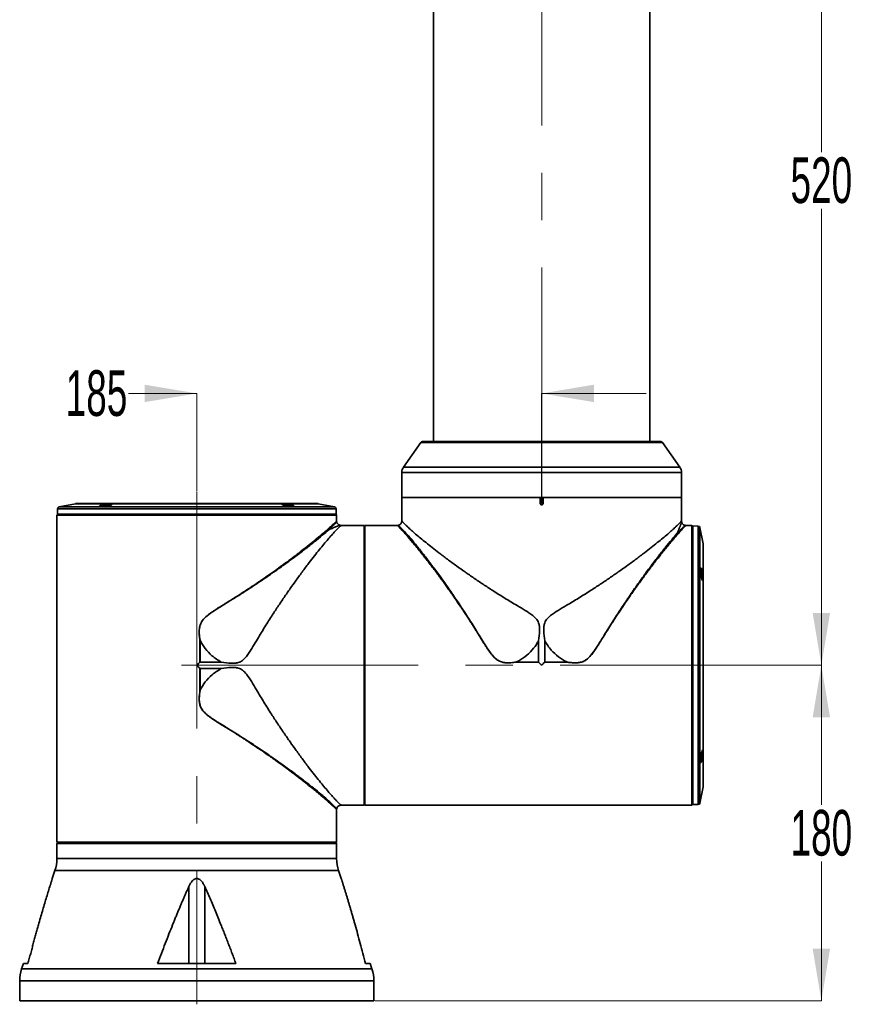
# Model space of a CAD drawing. Header units: millimetres. Extents: x -4 to 420, y 0 to 297.
# Tile 9 of 14: x 173 to 219, y 104 to 157. Entities that reach past the tile are written whole.
import ezdxf

# ---------------------------------------------------------------- set-up
doc = ezdxf.new("R2010")
doc.units = ezdxf.units.MM
doc.linetypes.add('CENTERX2', pattern=[20.32, 12.7, -2.54, 2.54, -2.54])
doc.layers.get('0').update_dxf_attribs({"lineweight": 18})
doc.layers.add('中心线层', color=6, linetype='CENTERX2', lineweight=25)
doc.layers.add('标注层', color=150, linetype='Continuous', lineweight=18)
doc.styles.add('SLDTEXTSTYLE19', font='txt', dxfattribs={"width": 0.605})
doc.dimstyles.new('SLDDIMSTYLE1', dxfattribs={"dimtxt": 3.5, "dimasz": 4, "dimexe": 0, "dimexo": 0.0625, "dimgap": 0.875, "dimtad": 0, "dimtih": 1, "dimtoh": 1, "dimdec": 4, "dimzin": 12, "dimdsep": 46, "dimtxsty": 'SLDTEXTSTYLE19', "dimcen": 0.09, "dimdle": 8, "dimazin": 3, "dimtfac": 1, "dimtdec": 3, "dimtofl": 0, "dimtmove": 0, "dimatfit": 3, "dimfxl": 0, "dimfrac": 2, "dimtolj": 1, "dimarcsym": 0})

# ---------------------------------------------------------------- blocks, each defined once
blk = doc.blocks.new('*X31')
at = {"layer": '标注层', "linetype": 'Continuous'}
for points in [[(182.964, 136.971), (180.164, 137.438), (180.164, 136.505)], [(201.464, 136.971), (204.264, 137.438), (204.264, 136.505)]]:
    blk.add_hatch(color=0, dxfattribs=at).paths.add_polyline_path(points, flags=0)
at = {"layer": '标注层', "color": 0, "linetype": 'Continuous'}
for p, q in [((182.964, 136.971), (179.295, 136.971)), ((182.964, 136.971), (182.964, 136.971)), ((182.964, 131.736), (182.964, 136.971)), ((201.464, 136.971), (207.064, 136.971)), ((201.464, 131.072), (201.464, 136.971))]:
    blk.add_line(p, q, dxfattribs=at)
at = {"layer": '标注层', "color": 0, "insert": (177.585, 136.971), "char_height": 2.45, "width": 5.61433, "attachment_point": 5, "style": 'SLDTEXTSTYLE19'}
blk.add_mtext('185', dxfattribs=at)
blk = doc.blocks.new('*X32')
at = {"layer": '标注层', "linetype": 'Continuous'}
for points in [[(216.467, 122.39), (216.934, 119.59), (216.001, 119.59)], [(216.467, 104.39), (216.934, 107.19), (216.001, 107.19)]]:
    blk.add_hatch(color=0, dxfattribs=at).paths.add_polyline_path(points, flags=0)
at = {"layer": '标注层', "color": 0, "linetype": 'Continuous'}
for p, q in [((209.568, 122.39), (216.467, 122.39)), ((216.467, 114.914), (216.467, 122.39)), ((216.467, 111.865), (216.467, 104.39)), ((192.508, 104.39), (216.467, 104.39))]:
    blk.add_line(p, q, dxfattribs=at)
at = {"layer": '标注层', "color": 0, "insert": (216.467, 113.39), "char_height": 2.45, "width": 5.66402, "attachment_point": 5, "style": 'SLDTEXTSTYLE19'}
blk.add_mtext('180', dxfattribs=at)
blk = doc.blocks.new('*X33')
at = {"layer": '标注层', "linetype": 'Continuous'}
for points in [[(216.467, 174.39), (216.001, 171.59), (216.934, 171.59)], [(216.467, 122.39), (216.001, 125.19), (216.934, 125.19)]]:
    blk.add_hatch(color=0, dxfattribs=at).paths.add_polyline_path(points, flags=0)
at = {"layer": '标注层', "color": 0, "linetype": 'Continuous'}
for p, q in [((208.7, 174.39), (216.467, 174.39)), ((216.467, 149.907), (216.467, 174.39)), ((216.467, 146.872), (216.467, 122.39)), ((209.568, 122.39), (216.467, 122.39))]:
    blk.add_line(p, q, dxfattribs=at)
at = {"layer": '标注层', "color": 0, "insert": (216.467, 148.39), "char_height": 2.45, "width": 5.89588, "attachment_point": 5, "style": 'SLDTEXTSTYLE19'}
blk.add_mtext('520', dxfattribs=at)

msp = doc.modelspace()

# ---------------------------------------------------------------- linework, layer by layer
at = {"color": 0, "linetype": 'Continuous', "lineweight": 35}
for p, q in [((195.664253, 167.889722), (195.664253, 134.389724)), ((207.264253, 134.389724), (207.264253, 167.889722)), ((194.984395, 134.347068), (194.054636, 133.018844)), ((207.944111, 134.347068), (194.984395, 134.347068)), ((195.066318, 134.389724), (195.441777, 134.389724)), ((195.441777, 134.389724), (207.862187, 134.389724)), ((208.873867, 133.018844), (207.944111, 134.347068)), ((193.964253, 132.732113), (193.964253, 131.389724)), ((208.964252, 132.732113), (193.964253, 132.732113)), ((194.054636, 133.018844), (208.873867, 133.018844)), ((208.964252, 131.389724), (208.964252, 132.732113)), ((176.450724, 131.057017), (175.576501, 130.882172)), ((178.358493, 131.057017), (176.450724, 131.057017)), ((189.45817, 131.05896), (176.470336, 131.05896)), ((189.477781, 131.057017), (178.358493, 131.057017)), ((190.352004, 130.882172), (189.477781, 131.057017)), ((193.964253, 131.389724), (193.964253, 130.136241)), ((194.404386, 131.389724), (193.964253, 131.389724)), ((193.964253, 131.389724), (201.389252, 131.389724)), ((208.964252, 131.389724), (194.404386, 131.389724)), ((201.389252, 131.064724), (201.389252, 131.389724)), ((201.539252, 131.389724), (201.539252, 131.064724)), ((201.539252, 131.389724), (208.964252, 131.389724)), ((208.964252, 130.136241), (208.964252, 131.389724)), ((175.464252, 130.449723), (175.464252, 113.289723)), ((182.964253, 130.449723), (175.464252, 130.449723)), ((175.514252, 130.489724), (175.474252, 130.449723)), ((175.496128, 130.78586), (175.490959, 130.489724)), ((175.490959, 130.489724), (177.679836, 130.489724)), ((190.432377, 130.78586), (175.496128, 130.78586)), ((175.576501, 130.882172), (177.740323, 130.882172)), ((177.679836, 130.489724), (190.437546, 130.489724)), ((177.740323, 130.882172), (190.352004, 130.882172)), ((182.964253, 130.449723), (182.964253, 130.439724)), ((190.464253, 130.449723), (182.964253, 130.449723)), ((190.454253, 130.449723), (190.414253, 130.489724)), ((190.437546, 130.489724), (190.432377, 130.78586)), ((190.464253, 130.127074), (190.464253, 130.449723)), ((189.900235, 129.605787), (189.90078, 129.606263)), ((191.944253, 129.889722), (190.710773, 129.889722)), ((191.944253, 114.889722), (191.944253, 129.889722)), ((191.974252, 129.539724), (191.944253, 129.539724)), ((191.974252, 114.890098), (191.974252, 129.889347)), ((191.974252, 129.889347), (192.289253, 129.889347)), ((193.726922, 129.889722), (192.364252, 129.889722)), ((209.524252, 129.889722), (209.201582, 129.889722)), ((209.524252, 122.389723), (209.524252, 129.889722)), ((209.564253, 129.839723), (209.524252, 129.879724)), ((209.86039, 129.857849), (209.564253, 129.863016)), ((209.564253, 129.863016), (209.564253, 114.916429)), ((209.86039, 127.670485), (209.86039, 129.857849)), ((210.131546, 128.903252), (209.956702, 129.777475)), ((209.956702, 129.777475), (209.956702, 115.001971)), ((210.131546, 115.876194), (210.131546, 128.903252)), ((210.133489, 115.895806), (210.133489, 128.883639)), ((209.86039, 114.921598), (209.86039, 127.670485)), ((183.135628, 122.561099), (183.135628, 123.73358)), ((183.139284, 123.733878), (183.139284, 122.562917)), ((201.29106, 123.702458), (201.29106, 122.564754)), ((201.637446, 122.564754), (201.637446, 123.702464)), ((183.139284, 122.562917), (184.276995, 122.562917)), ((200.120097, 122.564754), (201.29106, 122.564754)), ((200.120097, 122.564754), (200.120396, 122.561099)), ((201.292878, 122.561099), (200.120396, 122.561099)), ((202.80811, 122.561099), (201.635628, 122.561099)), ((201.637446, 122.564754), (202.808408, 122.564754)), ((202.80811, 122.561099), (202.808408, 122.564754)), ((183.135628, 121.045867), (183.135628, 122.218347)), ((184.277014, 122.216529), (183.139284, 122.216529)), ((183.139284, 122.216529), (183.139284, 121.045567)), ((209.524252, 122.389723), (209.514254, 122.389723)), ((209.524252, 114.889722), (209.524252, 122.389723)), ((209.956702, 115.001971), (210.131546, 115.876194)), ((191.944253, 115.239722), (191.974252, 115.239722)), ((190.464253, 113.289723), (190.464253, 114.652392)), ((190.710773, 114.889722), (191.944253, 114.889722)), ((192.289253, 114.890098), (191.974252, 114.890098)), ((192.364252, 114.889722), (209.524252, 114.889722)), ((209.524252, 114.899723), (209.564253, 114.939723)), ((209.564253, 114.916429), (209.86039, 114.921598)), ((175.464628, 112.899723), (175.464628, 113.214722)), ((190.463877, 113.214722), (190.463877, 112.899723)), ((175.464919, 112.589723), (175.464252, 112.589723)), ((175.464252, 112.01949), (175.464252, 112.589723)), ((190.463877, 112.899723), (175.464628, 112.899723)), ((190.464253, 112.839723), (175.464919, 112.839723)), ((175.464919, 112.589723), (175.464919, 112.839723)), ((190.434252, 112.869723), (175.49486, 112.869723)), ((175.814252, 112.899723), (175.814252, 112.869723)), ((190.114253, 112.869781), (190.114253, 112.899723)), ((190.464253, 112.839723), (190.434252, 112.869723)), ((190.464253, 112.53978), (190.464253, 112.839723)), ((190.464253, 112.01949), (190.464253, 112.539723)), ((175.464252, 112.01949), (190.464253, 112.01949)), ((175.358384, 111.377411), (175.214253, 110.952222)), ((190.570121, 111.377411), (175.358384, 111.377411)), ((190.570121, 111.377411), (190.714253, 110.952222)), ((182.53407, 110.517508), (182.53407, 106.389723)), ((183.394435, 110.517508), (183.394435, 106.389723)), ((173.667642, 106.389723), (173.570121, 106.102034)), ((173.667642, 106.389723), (173.908296, 106.389723)), ((180.862679, 106.389723), (185.065826, 106.389723)), ((192.020209, 106.389723), (192.260863, 106.389723)), ((192.260863, 106.389723), (192.358384, 106.102034)), ((173.570121, 106.102034), (192.358384, 106.102034)), ((192.464252, 105.459956), (173.464253, 105.459956)), ((173.464253, 104.389723), (173.464253, 105.459956)), ((192.464252, 104.389723), (192.464252, 105.459956)), ((173.464253, 104.389723), (192.464252, 104.389723))]:
    msp.add_line(p, q, dxfattribs=at)
for centre, radius, start, end in [((195.066318, 134.289723), 0.1, 90, 145.0079798), ((207.862187, 134.289723), 0.1, 34.9920202, 90), ((194.464253, 132.732112), 0.5, 145.0079798, 180), ((208.464253, 132.732112), 0.5, 0, 34.9920202), ((176.470336, 130.958959), 0.1, 90, 101.3099325), ((189.45817, 130.958959), 0.1, 78.6900675, 90), ((175.596113, 130.784114), 0.1, 101.3099325, 179), ((190.332393, 130.784114), 0.1, 1, 78.6900675), ((209.858644, 129.757863), 0.1, 11.3099325, 89), ((210.033489, 128.88364), 0.1, 0, 11.3099325), ((210.033489, 115.895806), 0.1, 348.6900675, 0), ((209.858644, 115.021583), 0.1, 271, 348.6900675), ((173.464253, 112.01949), 2, 341.2742122, 360), ((192.464253, 112.01949), 2, 180, 198.7257878), ((175.464253, 105.459956), 2, 161.2742122, 180), ((190.464253, 105.459956), 2, 0, 18.7257878)]:
    msp.add_arc(centre, radius, start, end, dxfattribs=at)
for points, knots in [([(177.831478, 130.911799), (177.817623, 130.912278), (177.789915, 130.913237), (177.753581, 130.919324), (177.737965, 130.932351), (177.772377, 130.954933), (177.852723, 130.981094), (177.967339, 131.007193), (178.099802, 131.029334), (178.209309, 131.04141), (178.285443, 131.04588), (178.334719, 131.04644), (178.374309, 131.044277), (178.411311, 131.037787), (178.426562, 131.023557), (178.392361, 130.999857), (178.312128, 130.973334), (178.197455, 130.947867), (178.064602, 130.926971), (177.955381, 130.916013), (177.878646, 130.91178), (177.847207, 130.911793), (177.831478, 130.911799)], [0, 0, 0, 0, 0.043686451, 0.08736882, 0.174352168, 0.261360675, 0.348358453, 0.435319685, 0.522227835, 0.609105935, 0.65294453, 0.696652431, 0.740328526, 0.784203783, 0.871133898, 0.958113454, 1.045105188, 1.13207996, 1.219030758, 1.305957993, 1.349604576, 1.393307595, 1.393307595, 1.393307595, 1.393307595]), ([(178.391123, 130.996548), (178.391054, 130.998978), (178.390892, 131.004663), (178.371284, 131.013143), (178.320577, 131.019234), (178.24008, 131.015845), (178.164612, 131.008179), (178.090479, 130.998269), (178.01447, 130.984286), (177.941137, 130.96823), (177.882498, 130.95306), (177.835764, 130.937635), (177.802482, 130.924321), (177.795756, 130.917414), (177.792825, 130.914404)], [0, 0, 0, 0, 0.0319267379, 0.0746753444, 0.1547511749, 0.235482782, 0.277696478, 0.3213947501, 0.3911952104, 0.4354942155, 0.4872496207, 0.5395361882, 0.5852883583, 0.6206313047, 0.6206313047, 0.6206313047, 0.6206313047]), ([(187.571075, 130.988865), (187.550062, 130.997401), (187.508069, 131.01446), (187.506681, 131.03462), (187.546829, 131.044266), (187.601591, 131.046567), (187.652475, 131.045462), (187.71074, 131.041695), (187.795068, 131.033249), (187.907501, 131.01706), (188.031736, 130.992101), (188.128121, 130.965472), (188.182451, 130.940995), (188.186274, 130.922126), (188.145552, 130.913351), (188.090749, 130.911284), (188.023164, 130.912589), (187.919129, 130.920472), (187.785134, 130.938504), (187.658356, 130.962562), (187.600181, 130.980094), (187.571075, 130.988865)], [0, 0, 0, 0, 0.087121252, 0.174108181, 0.261094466, 0.304759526, 0.348545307, 0.392124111, 0.435987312, 0.52298159, 0.610018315, 0.697266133, 0.784376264, 0.871317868, 0.958280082, 1.002059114, 1.045733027, 1.132766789, 1.219804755, 1.306816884, 1.393934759, 1.393934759, 1.393934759, 1.393934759]), ([(188.143266, 130.902617), (188.144249, 130.905433), (188.146294, 130.911292), (188.125694, 130.923499), (188.095118, 130.936757), (188.049659, 130.951905), (187.98185, 130.969787), (187.885711, 130.990556), (187.769577, 131.008286), (187.661365, 131.018238), (187.591777, 131.017507), (187.55449, 131.011982), (187.545174, 131.007075), (187.540454, 131.004588)], [0, 0, 0, 0, 0.0402527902, 0.0837675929, 0.1312473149, 0.1753361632, 0.2276772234, 0.3060436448, 0.3830695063, 0.4641380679, 0.5437853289, 0.5855010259, 0.6283266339, 0.6283266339, 0.6283266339, 0.6283266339]), ([(201.464253, 130.989723), (201.454425, 130.990851), (201.43477, 130.993107), (201.409979, 131.010449), (201.392633, 131.035239), (201.390379, 131.054895), (201.389252, 131.064724)], [0, 0, 0, 0, 0.0293722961, 0.0587443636, 0.0881160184, 0.1174894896, 0.1174894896, 0.1174894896, 0.1174894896]), ([(201.539252, 131.064724), (201.538125, 131.054895), (201.535871, 131.03524), (201.518527, 131.010449), (201.493736, 130.993107), (201.474081, 130.990851), (201.464253, 130.989723)], [0, 0, 0, 0, 0.029373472, 0.0587442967, 0.088116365, 0.1174886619, 0.1174886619, 0.1174886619, 0.1174886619]), ([(177.82134, 130.912475), (177.818268, 130.912475), (177.814148, 130.912475), (177.81198, 130.912701), (177.811428, 130.912759)], [0, 0, 0, 0, 0.007398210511, 0.009919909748, 0.009919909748, 0.009919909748, 0.009919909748]), ([(189.90078, 129.606263), (189.9597, 129.657982), (190.0755, 129.759627), (190.212126, 129.883689), (190.341913, 130.004855), (190.435234, 130.094485), (190.472209, 130.135733), (190.464228, 130.127087), (190.464216, 130.127074)], [0, 0, 0, 0, 0.1314080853, 0.258266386, 0.3808321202, 0.575042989, 0.7673152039, 0.7676033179, 0.7676033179, 0.7676033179, 0.7676033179]), ([(190.464897, 130.104338), (190.461475, 130.098853), (190.454486, 130.087653), (190.390203, 130.006988), (190.271661, 129.877889), (190.12929, 129.744176), (190.043046, 129.663177)], [0, 0, 0, 0, 0.1304661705, 0.2663864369, 0.4024050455, 0.6114102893, 0.6114102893, 0.6114102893, 0.6114102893]), ([(190.465718, 130.105503), (190.46529, 130.109105), (190.464432, 130.11631), (190.464312, 130.123565), (190.464252, 130.127193)], [0, 0, 0, 0, 0.01087510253, 0.02175397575, 0.02175397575, 0.02175397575, 0.02175397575]), ([(190.640719, 129.901065), (190.618504, 129.910013), (190.574322, 129.927808), (190.521199, 129.976454), (190.480766, 130.036651), (190.470598, 130.08368), (190.465459, 130.107449)], [0, 0, 0, 0, 0.0714463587, 0.1420958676, 0.2130284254, 0.2855084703, 0.2855084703, 0.2855084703, 0.2855084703]), ([(193.964562, 130.146827), (193.961714, 130.115263), (193.956122, 130.053288), (193.906863, 129.973269), (193.835882, 129.912575), (193.776195, 129.898153), (193.746043, 129.890867)], [0, 0, 0, 0, 0.0941765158, 0.1849162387, 0.2751788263, 0.3673286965, 0.3673286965, 0.3673286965, 0.3673286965]), ([(193.967599, 130.136244), (193.967634, 130.135998), (193.967722, 130.135394), (194.002428, 130.088257), (194.066161, 130.017292), (194.160531, 129.921372), (194.292999, 129.793299), (194.470437, 129.63183), (194.698098, 129.433001), (194.961003, 129.211353), (195.257486, 128.968651), (195.586074, 128.706666), (195.966969, 128.410999), (196.402003, 128.082438), (196.872867, 127.73724), (197.348549, 127.398573), (197.824585, 127.068317), (198.321968, 126.73352), (198.873417, 126.373394), (199.479063, 125.990311), (200.06244, 125.641536), (200.572245, 125.337589), (200.944331, 125.109187), (201.209304, 124.865618), (201.318923, 124.638762), (201.352536, 124.436073), (201.360662, 124.130089), (201.320971, 123.88624), (201.29106, 123.702477)], [0, 0, 0, 0, 0.236280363, 0.579390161, 0.922603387, 1.27492572, 1.627299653, 2.063918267, 2.503806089, 2.941654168, 3.379544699, 3.827502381, 4.275496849, 4.806729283, 5.341257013, 5.807771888, 6.274299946, 6.748649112, 7.222999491, 7.792060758, 8.364579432, 8.728864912, 9.094574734, 9.317257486, 9.501598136, 9.630365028, 9.762443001, 10.166385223, 10.166385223, 10.166385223, 10.166385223]), ([(208.960905, 130.136244), (208.960869, 130.135998), (208.960782, 130.135394), (208.926081, 130.088256), (208.862342, 130.017292), (208.767973, 129.921372), (208.635509, 129.793299), (208.458067, 129.63183), (208.230408, 129.433001), (207.967502, 129.211353), (207.67102, 128.968651), (207.342432, 128.706666), (206.961537, 128.410999), (206.526503, 128.082438), (206.055639, 127.73724), (205.579955, 127.398574), (205.10392, 127.068316), (204.606538, 126.73352), (204.055088, 126.373394), (203.449442, 125.990311), (202.866065, 125.641536), (202.356261, 125.337588), (201.984173, 125.109188), (201.719201, 124.865618), (201.609584, 124.638762), (201.575967, 124.436073), (201.567846, 124.130089), (201.607536, 123.88624), (201.637446, 123.702477)], [0, 0, 0, 0, 0.236275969, 0.57938576, 0.922599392, 1.274921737, 1.627295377, 2.063914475, 2.50380224, 2.941650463, 3.379541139, 3.827498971, 4.275493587, 4.806726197, 5.341254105, 5.807769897, 6.274297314, 6.748646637, 7.222997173, 7.792058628, 8.364577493, 8.728863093, 9.094573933, 9.317255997, 9.501596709, 9.630363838, 9.762441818, 10.166384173, 10.166384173, 10.166384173, 10.166384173]), ([(208.737772, 129.468613), (208.746037, 129.489298), (208.762501, 129.530501), (208.785922, 129.589102), (208.808282, 129.644989), (208.828772, 129.696122), (208.848009, 129.74443), (208.866671, 129.791266), (208.88581, 129.83892), (208.906479, 129.890429), (208.924004, 129.934038), (208.939544, 129.973157), (208.951686, 130.003403), (208.962384, 130.030193), (208.970205, 130.049635), (208.975207, 130.062164), (208.975802, 130.063717), (208.976095, 130.064483)], [0, 0, 0, 0, 0.0407155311, 0.0811003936, 0.1211408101, 0.1608226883, 0.1961632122, 0.2347823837, 0.2766462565, 0.3217165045, 0.3812309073, 0.4152344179, 0.462336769, 0.5066880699, 0.5519637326, 0.5974808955, 0.6417633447, 0.6417633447, 0.6417633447, 0.6417633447]), ([(208.976602, 130.064725), (208.976082, 130.065794), (208.963991, 130.090662), (208.963977, 130.119176), (208.963963, 130.146463)], [0, 0, 0, 0, 0.00358429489, 0.08332963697, 0.08332963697, 0.08332963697, 0.08332963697]), ([(209.181978, 129.890929), (209.158211, 129.896068), (209.111181, 129.906237), (209.050986, 129.94667), (209.002336, 129.999792), (208.984542, 130.043975), (208.975594, 130.066191)], [0, 0, 0, 0, 0.0724769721, 0.1434132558, 0.2140610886, 0.2855094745, 0.2855094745, 0.2855094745, 0.2855094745]), ([(183.135628, 123.73358), (183.12568, 123.801273), (183.106832, 123.929517), (183.093836, 124.113111), (183.094579, 124.276601), (183.111523, 124.435416), (183.152923, 124.593326), (183.220661, 124.727707), (183.297058, 124.833136), (183.373248, 124.918535), (183.474395, 125.014151), (183.604948, 125.118987), (183.754971, 125.226582), (183.906728, 125.328062), (184.025859, 125.405129), (184.119908, 125.464901), (184.191626, 125.510149), (184.270257, 125.559477), (184.355755, 125.612883), (184.448058, 125.670376), (184.595904, 125.762216), (184.775168, 125.873941), (184.961766, 125.991215), (185.085037, 126.069186), (185.165481, 126.120263), (185.259516, 126.180507), (185.420867, 126.284369), (185.64229, 126.428442), (185.878002, 126.583922), (186.090744, 126.725848), (186.282518, 126.855224), (186.457904, 126.974827), (186.617341, 127.084655), (186.859669, 127.253136), (187.172528, 127.474022), (187.554159, 127.749686), (187.917783, 128.018084), (188.264701, 128.279694), (188.626133, 128.558524), (188.981975, 128.83968), (189.333799, 129.1255), (189.644136, 129.384286), (189.816391, 129.533286), (189.900224, 129.605802)], [0, 0, 0, 0, 0.174468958, 0.330530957, 0.468981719, 0.590959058, 0.73711594, 0.88280121, 0.971813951, 1.068739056, 1.1744227, 1.326818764, 1.49611717, 1.646589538, 1.794592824, 1.86036824, 1.933126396, 2.012868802, 2.099596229, 2.193309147, 2.294008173, 2.550439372, 2.742484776, 2.870143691, 2.933375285, 2.993338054, 3.164634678, 3.441132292, 3.697379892, 3.924427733, 4.1358884, 4.331763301, 4.512051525, 4.676754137, 5.163731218, 5.611011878, 6.068892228, 6.545644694, 6.993875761, 7.590690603, 8.151967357, 8.744399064, 9.306092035, 9.306092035, 9.306092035, 9.306092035]), ([(183.141606, 123.730981), (183.124285, 123.851074), (183.089684, 124.090974), (183.098398, 124.397614), (183.168743, 124.630772), (183.290031, 124.840653), (183.537516, 125.076709), (183.896207, 125.320993), (184.29423, 125.570482), (184.822154, 125.893734), (185.466462, 126.297789), (186.209732, 126.78301), (186.919569, 127.264873), (187.588457, 127.736187), (188.208711, 128.189661), (188.77494, 128.618911), (189.278199, 129.015634), (189.716417, 129.374399), (189.934342, 129.567073), (190.043041, 129.663177)], [0, 0, 0, 0, 0.304526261, 0.608330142, 0.759607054, 0.911117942, 1.211392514, 1.607258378, 2.003414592, 2.399155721, 3.184430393, 3.966943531, 4.753246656, 5.542608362, 6.323957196, 7.103663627, 7.890187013, 8.675616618, 9.457260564, 9.457260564, 9.457260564, 9.457260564]), ([(190.710773, 129.886376), (190.710527, 129.88634), (190.709924, 129.886253), (190.662785, 129.851551), (190.591823, 129.787812), (190.495901, 129.693444), (190.367832, 129.560974), (190.206357, 129.38354), (190.007532, 129.155876), (189.785883, 128.892971), (189.543181, 128.596491), (189.281197, 128.2679), (188.985529, 127.887008), (188.656969, 127.451972), (188.31177, 126.981108), (187.973104, 126.505426), (187.642846, 126.029391), (187.30805, 125.532008), (186.947923, 124.980559), (186.564842, 124.374912), (186.216065, 123.791537), (185.912119, 123.281731), (185.683717, 122.909645), (185.440149, 122.644669), (185.213291, 122.535055), (185.010603, 122.501437), (184.704619, 122.493317), (184.46077, 122.533007), (184.277007, 122.562917)], [0, 0, 0, 0, 0.236275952, 0.579385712, 0.922599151, 1.274921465, 1.627295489, 2.063914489, 2.503802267, 2.941650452, 3.379540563, 3.827498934, 4.275492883, 4.806725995, 5.341253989, 5.807768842, 6.274296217, 6.74864536, 7.222997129, 7.792057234, 8.36457646, 8.728861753, 9.094572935, 9.317255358, 9.501595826, 9.630362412, 9.762441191, 10.166383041, 10.166383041, 10.166383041, 10.166383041]), ([(190.043041, 129.663177), (190.027869, 129.657128), (190.004134, 129.647664), (189.956568, 129.628556), (189.924403, 129.615708), (189.900765, 129.606266)], [0, 0, 0, 0, 0.0489777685, 0.0766182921, 0.1532362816, 0.1532362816, 0.1532362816, 0.1532362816]), ([(190.639012, 129.901566), (190.639027, 129.901572), (190.642141, 129.902797), (190.622145, 129.894896), (190.560061, 129.869966), (190.469205, 129.833716), (190.370057, 129.793788), (190.270137, 129.754073), (190.164056, 129.711539), (190.083601, 129.679386), (190.04304, 129.663177)], [0, 0, 0, 0, 0.0005167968, 0.1054941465, 0.2108933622, 0.3210946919, 0.4078615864, 0.4819126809, 0.561283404, 0.6419792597, 0.6419792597, 0.6419792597, 0.6419792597]), ([(190.720992, 129.889433), (190.693709, 129.889456), (190.665199, 129.889479), (190.640323, 129.90155), (190.639253, 129.902069)], [0, 0, 0, 0, 0.07974400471, 0.0833269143, 0.0833269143, 0.0833269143, 0.0833269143]), ([(192.364252, 129.889722), (192.363125, 129.889692), (192.360871, 129.889631), (192.343527, 129.889533), (192.318736, 129.889443), (192.29908, 129.889379), (192.289253, 129.889347)], [0, 0, 0, 0, 0.01875024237, 0.0375005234, 0.05625100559, 0.07500122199, 0.07500122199, 0.07500122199, 0.07500122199]), ([(200.120396, 122.561099), (200.068121, 122.553253), (199.967761, 122.53819), (199.822338, 122.524514), (199.653871, 122.517372), (199.46334, 122.526582), (199.285403, 122.570165), (199.155732, 122.630863), (199.058596, 122.692599), (198.964965, 122.770131), (198.877934, 122.858116), (198.796082, 122.953874), (198.714388, 123.0593), (198.624822, 123.184391), (198.521761, 123.338638), (198.398325, 123.530505), (198.258382, 123.752948), (198.141302, 123.941689), (198.053772, 124.082125), (197.996988, 124.172989), (197.94022, 124.263578), (197.883467, 124.353876), (197.826733, 124.443873), (197.769987, 124.533535), (197.724064, 124.606035), (197.64598, 124.728134), (197.526137, 124.913614), (197.373783, 125.146478), (197.221698, 125.376189), (197.083651, 125.582517), (196.944143, 125.788419), (196.803455, 125.993583), (196.654329, 126.208541), (196.495742, 126.434322), (196.340288, 126.652709), (196.193977, 126.855639), (196.056805, 127.043626), (195.906882, 127.246912), (195.744776, 127.464169), (195.571253, 127.693347), (195.407517, 127.906491), (195.253563, 128.104096), (195.087111, 128.314936), (194.911144, 128.534568), (194.729343, 128.75741), (194.563682, 128.956785), (194.407356, 129.141574), (194.26197, 129.310419), (194.129263, 129.461452), (194.015237, 129.588381), (193.906, 129.707028), (193.809601, 129.808443), (193.746875, 129.872185), (193.721025, 129.895111), (193.726902, 129.889687), (193.726922, 129.889669)], [0, 0, 0, 0, 0.114666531, 0.220142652, 0.316692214, 0.480400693, 0.63248511, 0.710344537, 0.790157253, 0.881575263, 0.973565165, 1.058538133, 1.155098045, 1.263435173, 1.39327456, 1.55934688, 1.761697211, 1.969087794, 2.048143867, 2.127194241, 2.206238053, 2.28527722, 2.364310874, 2.443339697, 2.522361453, 2.5565776, 2.768645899, 3.020121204, 3.189556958, 3.401166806, 3.595258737, 3.771832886, 3.989600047, 4.221416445, 4.441929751, 4.65114421, 4.849065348, 5.035699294, 5.306824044, 5.568422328, 5.820524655, 6.063165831, 6.296386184, 6.628386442, 6.948700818, 7.257509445, 7.555013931, 7.882025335, 8.199643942, 8.508270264, 8.808342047, 9.233510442, 9.659490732, 10.07307966, 10.074452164, 10.074452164, 10.074452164, 10.074452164]), ([(193.748473, 129.891189), (193.744871, 129.890759), (193.737666, 129.889901), (193.730411, 129.889782), (193.726783, 129.889722)], [0, 0, 0, 0, 0.01087664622, 0.02175402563, 0.02175402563, 0.02175402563, 0.02175402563]), ([(193.749653, 129.890357), (193.755162, 129.886893), (193.766414, 129.879818), (193.846664, 129.816205), (193.976024, 129.696108), (194.174768, 129.490784), (194.449033, 129.176235), (194.770286, 128.787888), (195.131218, 128.333681), (195.52298, 127.822172), (195.937991, 127.262104), (196.368999, 126.660002), (196.811704, 126.020359), (197.259885, 125.347911), (197.711609, 124.647404), (198.160583, 123.923264), (198.516493, 123.335621), (198.814826, 122.923063), (199.019852, 122.710429), (199.24544, 122.581206), (199.462295, 122.528639), (199.757788, 122.515124), (199.976952, 122.546292), (200.122996, 122.567062)], [0, 0, 0, 0, 0.401802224, 0.820644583, 1.23979029, 1.866375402, 2.488416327, 3.114868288, 3.745789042, 4.377073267, 5.008556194, 5.63882712, 6.268227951, 6.90020014, 7.530376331, 8.161333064, 8.79381016, 9.031737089, 9.269608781, 9.428946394, 9.589272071, 9.74921535, 10.068681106, 10.068681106, 10.068681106, 10.068681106]), ([(208.73779, 129.468604), (208.64229, 129.360607), (208.450462, 129.143676), (208.092753, 128.706887), (207.6948, 128.202276), (207.26238, 127.631515), (206.80608, 127.007585), (206.333292, 126.336553), (205.850705, 125.624827), (205.363371, 124.878118), (204.957998, 124.230894), (204.634522, 123.702664), (204.384986, 123.305362), (204.140571, 122.948612), (203.902614, 122.705604), (203.6929, 122.589079), (203.461595, 122.523018), (203.159504, 122.515925), (202.923424, 122.550027), (202.805511, 122.567061)], [0, 0, 0, 0, 0.777041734, 1.560840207, 2.349039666, 3.137366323, 3.926278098, 4.712305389, 5.500331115, 6.288590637, 7.075876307, 7.471081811, 7.866112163, 8.261908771, 8.559048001, 8.708405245, 8.858758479, 9.158386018, 9.45737343, 9.45737343, 9.45737343, 9.45737343]), ([(209.201582, 129.889669), (209.198945, 129.887384), (209.193502, 129.88267), (209.153368, 129.843768), (209.092813, 129.781092), (209.000194, 129.683069), (208.86823, 129.539484), (208.744118, 129.398289), (208.680784, 129.326238)], [0, 0, 0, 0, 0.1088134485, 0.2244975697, 0.3355593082, 0.4494930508, 0.6052146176, 0.7674877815, 0.7674877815, 0.7674877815, 0.7674877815]), ([(208.680787, 129.326213), (208.690248, 129.349877), (208.704441, 129.385375), (208.722317, 129.429982), (208.731476, 129.453021), (208.736179, 129.464653), (208.73736, 129.467607), (208.737673, 129.468338), (208.737755, 129.468537), (208.737776, 129.468584), (208.737786, 129.4686), (208.737789, 129.468603), (208.73779, 129.468604)], [0, 0, 0, 0, 0.0766896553, 0.1150340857, 0.143697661, 0.1509103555, 0.1527371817, 0.1532059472, 0.1533290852, 0.1533627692, 0.1533728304, 0.1533779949, 0.1533779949, 0.1533779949, 0.1533779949]), ([(208.737748, 129.468559), (208.81401, 129.550116), (208.942984, 129.688046), (209.075461, 129.809764), (209.150477, 129.872196), (209.189264, 129.897687), (209.179252, 129.89064), (209.178867, 129.890369)], [0, 0, 0, 0, 0.1980083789, 0.3348699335, 0.4717628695, 0.6086068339, 0.6140833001, 0.6140833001, 0.6140833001, 0.6140833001]), ([(209.201723, 129.889722), (209.198094, 129.889782), (209.190839, 129.889901), (209.183634, 129.890759), (209.180032, 129.891189)], [0, 0, 0, 0, 0.01087885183, 0.02175403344, 0.02175403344, 0.02175403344, 0.02175403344]), ([(208.680787, 129.326202), (208.633875, 129.272116), (208.538313, 129.161941), (208.375187, 128.969289), (208.199907, 128.758336), (208.011779, 128.527759), (207.811868, 128.278179), (207.621656, 128.036048), (207.445377, 127.808188), (207.286423, 127.600083), (207.11732, 127.375577), (206.949493, 127.149508), (206.782881, 126.922091), (206.617374, 126.69321), (206.440746, 126.445466), (206.264442, 126.194593), (206.083892, 125.934087), (205.894563, 125.656569), (205.669015, 125.320151), (205.466198, 125.01181), (205.309099, 124.76911), (205.232472, 124.649772), (205.188895, 124.581686), (205.16172, 124.538823), (205.130911, 124.49021), (205.088809, 124.423605), (205.034026, 124.336681), (204.966566, 124.229247), (204.886413, 124.101102), (204.775484, 123.922779), (204.648137, 123.717928), (204.507761, 123.494668), (204.372793, 123.285927), (204.228274, 123.075271), (204.083643, 122.890234), (203.941282, 122.747848), (203.821147, 122.657899), (203.708111, 122.599022), (203.60167, 122.560428), (203.42882, 122.521828), (203.1601, 122.513151), (202.934237, 122.543918), (202.80811, 122.561099)], [0, 0, 0, 0, 0.369027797, 0.751726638, 1.148445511, 1.524730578, 1.91832014, 2.329401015, 2.601819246, 2.886667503, 3.183980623, 3.493787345, 3.756853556, 4.035784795, 4.33059017, 4.641278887, 4.910870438, 5.220893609, 5.571346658, 6.015592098, 6.211475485, 6.339083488, 6.390299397, 6.424495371, 6.472672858, 6.541612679, 6.631316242, 6.741781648, 6.873010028, 7.025000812, 7.287035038, 7.496519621, 7.703936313, 7.924933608, 8.150457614, 8.302795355, 8.437606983, 8.531450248, 8.626903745, 8.725549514, 8.982116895, 9.306576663, 9.306576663, 9.306576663, 9.306576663]), ([(210.091891, 127.039397), (210.091362, 127.068825), (210.090555, 127.113713), (210.08257, 127.190433), (210.072632, 127.264599), (210.058448, 127.341214), (210.042303, 127.415059), (210.02693, 127.473573), (210.011592, 127.520219), (209.995097, 127.559222), (209.985346, 127.567758), (209.97942, 127.572946)], [0, 0, 0, 0, 0.0888977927, 0.1356016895, 0.1837501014, 0.2605806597, 0.3103949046, 0.3676878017, 0.4248449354, 0.4745841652, 0.5516487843, 0.5516487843, 0.5516487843, 0.5516487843]), ([(210.120522, 127.021198), (210.120003, 127.007308), (210.118965, 126.979517), (210.112309, 126.943114), (210.098217, 126.927303), (210.074505, 126.96137), (210.047993, 127.04136), (210.022509, 127.155904), (210.00161, 127.288577), (209.990523, 127.398192), (209.986448, 127.474354), (209.985906, 127.523721), (209.987859, 127.563376), (209.99375, 127.600574), (210.006849, 127.615966), (210.029381, 127.581812), (210.055541, 127.501557), (210.08164, 127.387029), (210.103839, 127.254414), (210.115837, 127.145266), (210.120506, 127.068505), (210.120517, 127.036999), (210.120522, 127.021198)], [0, 0, 0, 0, 0.043680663, 0.087394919, 0.174376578, 0.26138462, 0.348377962, 0.435333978, 0.522242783, 0.609200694, 0.652837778, 0.696643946, 0.740332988, 0.784206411, 0.871131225, 0.958096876, 1.045084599, 1.13206096, 1.219011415, 1.305984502, 1.349518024, 1.393313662, 1.393313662, 1.393313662, 1.393313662]), ([(210.077196, 126.96452), (210.077507, 126.964598), (210.080955, 126.965464), (210.08781, 126.982922), (210.09028, 127.017103), (210.091891, 127.039397)], [0, 0, 0, 0, 0.00259873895, 0.02877442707, 0.077865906, 0.077865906, 0.077865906, 0.077865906]), ([(183.135628, 123.73358), (183.13631, 123.733636), (183.137529, 123.733735), (183.138748, 123.733835), (183.139284, 123.733878)], [0, 0, 0, 0, 0.002053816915, 0.003668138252, 0.003668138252, 0.003668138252, 0.003668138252]), ([(183.141681, 123.730995), (183.141323, 123.731698), (183.14084, 123.732646), (183.13995, 123.733611), (183.139488, 123.733796), (183.139284, 123.733878)], [0, 0, 0, 0, 0.00236616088, 0.003195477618, 0.003848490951, 0.003848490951, 0.003848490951, 0.003848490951]), ([(184.277, 122.562914), (184.189316, 122.61314), (184.013797, 122.713678), (183.717474, 122.947315), (183.401092, 123.27391), (183.228151, 123.578634), (183.141681, 123.730995)], [0, 0, 0, 0, 0.302941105, 0.60640334, 1.130569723, 1.654723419, 1.654723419, 1.654723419, 1.654723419]), ([(200.122981, 122.56715), (200.274575, 122.653268), (200.577462, 122.825334), (200.956951, 123.190008), (201.179619, 123.497471), (201.276977, 123.676555), (201.291063, 123.702465)], [0, 0, 0, 0, 0.521811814, 1.042586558, 1.566100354, 1.65465552, 1.65465552, 1.65465552, 1.65465552]), ([(202.805526, 122.567155), (202.653186, 122.65361), (202.348477, 122.826539), (202.021894, 123.142895), (201.788234, 123.43923), (201.687683, 123.614764), (201.637443, 123.70247)], [0, 0, 0, 0, 0.524078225, 1.048263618, 1.351702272, 1.654721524, 1.654721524, 1.654721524, 1.654721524]), ([(182.964253, 122.389723), (182.99618, 122.42165), (183.053308, 122.478778), (183.11043, 122.5359), (183.135628, 122.561099)], [0, 0, 0, 0, 0.1354478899, 0.2423613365, 0.2423613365, 0.2423613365, 0.2423613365]), ([(183.139284, 122.562917), (183.138827, 122.562864), (183.137774, 122.562741), (183.136559, 122.561969), (183.135877, 122.561332), (183.135628, 122.561099)], [0, 0, 0, 0, 0.001370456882, 0.003158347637, 0.004185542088, 0.004185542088, 0.004185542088, 0.004185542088]), ([(200.122981, 122.56715), (200.122278, 122.566794), (200.121329, 122.566313), (200.120366, 122.565422), (200.120179, 122.564958), (200.120097, 122.564754)], [0, 0, 0, 0, 0.002364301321, 0.003194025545, 0.00384962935, 0.00384962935, 0.00384962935, 0.00384962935]), ([(201.292878, 122.561099), (201.292469, 122.56155), (201.29172, 122.56238), (201.291133, 122.563689), (201.291079, 122.564476), (201.29106, 122.564754)], [0, 0, 0, 0, 0.001825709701, 0.003351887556, 0.0041871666, 0.0041871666, 0.0041871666, 0.0041871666]), ([(201.464253, 122.389723), (201.432325, 122.42165), (201.375197, 122.478777), (201.318075, 122.5359), (201.292878, 122.561099)], [0, 0, 0, 0, 0.135448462, 0.2423612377, 0.2423612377, 0.2423612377, 0.2423612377]), ([(201.635628, 122.561099), (201.603575, 122.529045), (201.546452, 122.471923), (201.489324, 122.414795), (201.464253, 122.389723)], [0, 0, 0, 0, 0.1359967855, 0.2423612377, 0.2423612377, 0.2423612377, 0.2423612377]), ([(201.637446, 122.564754), (201.637394, 122.564297), (201.637273, 122.563243), (201.636498, 122.56203), (201.635861, 122.561348), (201.635628, 122.561099)], [0, 0, 0, 0, 0.001370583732, 0.003158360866, 0.004185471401, 0.004185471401, 0.004185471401, 0.004185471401]), ([(202.808408, 122.564754), (202.808326, 122.564958), (202.80814, 122.56542), (202.807178, 122.566313), (202.806229, 122.566796), (202.805526, 122.567155)], [0, 0, 0, 0, 0.000653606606, 0.001482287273, 0.003849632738, 0.003849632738, 0.003849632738, 0.003849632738]), ([(183.135628, 122.218347), (183.103575, 122.2504), (183.046452, 122.307523), (182.989324, 122.364651), (182.964253, 122.389723)], [0, 0, 0, 0, 0.135996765, 0.2423623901, 0.2423623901, 0.2423623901, 0.2423623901]), ([(183.135628, 122.218347), (183.13608, 122.217939), (183.13691, 122.217191), (183.13822, 122.216605), (183.139006, 122.216549), (183.139284, 122.216529)], [0, 0, 0, 0, 0.001825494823, 0.003351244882, 0.004186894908, 0.004186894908, 0.004186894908, 0.004186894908]), ([(184.277011, 122.216527), (184.10633, 122.110683), (183.787057, 121.912692), (183.40394, 121.506807), (183.229443, 121.201832), (183.141683, 121.048451)], [0, 0, 0, 0, 0.601159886, 1.12451701, 1.654045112, 1.654045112, 1.654045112, 1.654045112]), ([(190.710773, 114.893069), (190.710527, 114.893105), (190.709924, 114.893191), (190.662785, 114.927897), (190.591823, 114.991632), (190.495902, 115.086001), (190.367832, 115.218469), (190.206357, 115.395906), (190.007532, 115.623568), (189.785882, 115.886473), (189.543181, 116.182956), (189.281196, 116.511544), (188.985529, 116.892439), (188.656969, 117.327474), (188.31177, 117.798337), (187.973104, 118.27402), (187.642846, 118.750054), (187.30805, 119.247438), (186.947923, 119.798887), (186.564842, 120.404533), (186.216065, 120.987909), (185.912119, 121.497715), (185.683717, 121.869801), (185.440148, 122.134775), (185.213292, 122.244393), (185.010603, 122.278008), (184.704619, 122.286129), (184.46077, 122.246439), (184.277007, 122.216529)], [0, 0, 0, 0, 0.236280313, 0.579390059, 0.922603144, 1.27492532, 1.627299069, 2.063918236, 2.503805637, 2.941653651, 3.379544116, 3.827501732, 4.275496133, 4.806728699, 5.341256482, 5.807771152, 6.274298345, 6.748647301, 7.222998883, 7.792058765, 8.364577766, 8.728862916, 9.094573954, 9.31725629, 9.501597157, 9.630363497, 9.762442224, 10.166383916, 10.166383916, 10.166383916, 10.166383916]), ([(190.464199, 114.652392), (190.461912, 114.655031), (190.457194, 114.660478), (190.418318, 114.700592), (190.355552, 114.761215), (190.270426, 114.841713), (190.163746, 114.939945), (190.036755, 115.054048), (189.885526, 115.186941), (189.727394, 115.323106), (189.56887, 115.457432), (189.415245, 115.585775), (189.246859, 115.72442), (189.063302, 115.873365), (188.884129, 116.016679), (188.712529, 116.15231), (188.551074, 116.27854), (188.378951, 116.41157), (188.195856, 116.551398), (188.001518, 116.698028), (187.804082, 116.845192), (187.601949, 116.994214), (187.393132, 117.146352), (187.166123, 117.309541), (186.920251, 117.483788), (186.678496, 117.652606), (186.427956, 117.825378), (186.155997, 118.010197), (185.92468, 118.164571), (185.756247, 118.275716), (185.670149, 118.332281), (185.580904, 118.390657), (185.488486, 118.450842), (185.392873, 118.512841), (185.294034, 118.576632), (185.183593, 118.647726), (185.030716, 118.744965), (184.835492, 118.867799), (184.638616, 118.9907), (184.439763, 119.114136), (184.250698, 119.231943), (184.051255, 119.358158), (183.88606, 119.465168), (183.742462, 119.561728), (183.616081, 119.652848), (183.50209, 119.742861), (183.406427, 119.827924), (183.327245, 119.910563), (183.259094, 119.995969), (183.202151, 120.087194), (183.153596, 120.19304), (183.118286, 120.316005), (183.097611, 120.459415), (183.089181, 120.705543), (183.115998, 120.902036), (183.135628, 121.045867)], [0, 0, 0, 0, 0.305869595, 0.631059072, 0.943248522, 1.263517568, 1.564077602, 1.873230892, 2.191417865, 2.519042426, 2.755761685, 2.999666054, 3.250860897, 3.509443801, 3.775503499, 3.969244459, 4.169521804, 4.376359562, 4.589779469, 4.809800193, 5.036439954, 5.241986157, 5.461188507, 5.694053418, 5.940588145, 6.200798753, 6.405263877, 6.664102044, 6.97221312, 7.048158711, 7.126588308, 7.20750142, 7.290898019, 7.376777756, 7.465141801, 7.555988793, 7.671783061, 7.870678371, 8.069615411, 8.185614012, 8.386793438, 8.558971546, 8.702168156, 8.816419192, 8.935981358, 9.041070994, 9.131977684, 9.213780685, 9.2892265, 9.368710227, 9.44649687, 9.541128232, 9.645142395, 9.760126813, 10.074168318, 10.074168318, 10.074168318, 10.074168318]), ([(183.141606, 121.048463), (183.120602, 120.900684), (183.089086, 120.67894), (183.103963, 120.380626), (183.159027, 120.162603), (183.272688, 119.96885), (183.475647, 119.755298), (183.889169, 119.455338), (184.503829, 119.082096), (185.223825, 118.635914), (185.917667, 118.188382), (186.585608, 117.743544), (187.221702, 117.303119), (187.82035, 116.875313), (188.375047, 116.46488), (188.882702, 116.07649), (189.337095, 115.716202), (189.728813, 115.393145), (190.048637, 115.115159), (190.258412, 114.914418), (190.384824, 114.778181), (190.446573, 114.703587), (190.472233, 114.664721), (190.465163, 114.674732), (190.464887, 114.675123)], [0, 0, 0, 0, 0.3233125, 0.485137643, 0.645942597, 0.806677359, 0.966982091, 1.283042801, 1.914270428, 2.541653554, 3.165503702, 3.790203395, 4.419789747, 5.046061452, 5.667693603, 6.289779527, 6.917837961, 7.543181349, 8.166157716, 8.794701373, 9.214602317, 9.634599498, 10.054446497, 10.071482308, 10.071482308, 10.071482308, 10.071482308]), ([(183.135628, 121.045867), (183.13631, 121.04581), (183.137529, 121.04571), (183.138748, 121.045611), (183.139284, 121.045567)], [0, 0, 0, 0, 0.002054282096, 0.003668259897, 0.003668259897, 0.003668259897, 0.003668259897]), ([(183.139284, 121.045567), (183.139489, 121.045649), (183.139953, 121.045834), (183.140844, 121.046798), (183.141326, 121.047748), (183.141683, 121.048451)], [0, 0, 0, 0, 0.000655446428, 0.001485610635, 0.003850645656, 0.003850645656, 0.003850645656, 0.003850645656]), ([(210.050996, 117.267192), (210.042356, 117.240286), (210.025084, 117.186507), (210.003574, 117.163294), (209.991688, 117.185781), (209.986908, 117.228444), (209.985819, 117.271568), (209.987215, 117.323823), (209.992393, 117.402834), (210.004712, 117.513995), (210.026636, 117.64495), (210.052595, 117.754766), (210.078924, 117.827528), (210.101718, 117.852699), (210.114633, 117.829638), (210.119897, 117.787156), (210.121078, 117.743897), (210.119546, 117.691712), (210.113839, 117.612585), (210.100454, 117.502069), (210.077277, 117.369179), (210.059759, 117.301195), (210.050996, 117.267192)], [0, 0, 0, 0, 0.087017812, 0.173935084, 0.260867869, 0.304623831, 0.348273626, 0.391906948, 0.435699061, 0.522674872, 0.609627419, 0.696726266, 0.78391987, 0.870868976, 0.957758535, 1.001513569, 1.045120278, 1.088844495, 1.132544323, 1.21955884, 1.306576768, 1.393653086, 1.393653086, 1.393653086, 1.393653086]), ([(210.022362, 117.292896), (210.027966, 117.312214), (210.038318, 117.347902), (210.054775, 117.420771), (210.069402, 117.49528), (210.080081, 117.569083), (210.088843, 117.646505), (210.09387, 117.731047), (210.089398, 117.787977), (210.081194, 117.813729), (210.075, 117.816517), (210.071849, 117.817935)], [0, 0, 0, 0, 0.0582892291, 0.1076876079, 0.179431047, 0.2267937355, 0.2724815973, 0.3586477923, 0.4448559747, 0.4904537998, 0.5376547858, 0.5376547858, 0.5376547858, 0.5376547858]), ([(209.976344, 117.206036), (209.982092, 117.209218), (209.991411, 117.214377), (210.007527, 117.248464), (210.017223, 117.277504), (210.022362, 117.292896)], [0, 0, 0, 0, 0.0432890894, 0.0701806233, 0.100505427, 0.100505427, 0.100505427, 0.100505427]), ([(190.464252, 114.652254), (190.464312, 114.655881), (190.464432, 114.663136), (190.46529, 114.670341), (190.465718, 114.673943)], [0, 0, 0, 0, 0.01087665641, 0.02175322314, 0.02175322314, 0.02175322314, 0.02175322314]), ([(190.465397, 114.671514), (190.472683, 114.701666), (190.487106, 114.761352), (190.547797, 114.832335), (190.627818, 114.881591), (190.689794, 114.887184), (190.721358, 114.890032)], [0, 0, 0, 0, 0.0921500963, 0.1824112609, 0.2731518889, 0.3673292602, 0.3673292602, 0.3673292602, 0.3673292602]), ([(192.289253, 114.890098), (192.29908, 114.890067), (192.318736, 114.890004), (192.343527, 114.88991), (192.360871, 114.889816), (192.363125, 114.889754), (192.364252, 114.889722)], [0, 0, 0, 0, 0.01875021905, 0.03750071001, 0.05625099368, 0.07500124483, 0.07500124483, 0.07500124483, 0.07500124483]), ([(175.464252, 113.289723), (175.464284, 113.288595), (175.464346, 113.28634), (175.46444, 113.268997), (175.464534, 113.244206), (175.464597, 113.22455), (175.464628, 113.214722)], [0, 0, 0, 0, 0.01875048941, 0.0375009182, 0.05625115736, 0.07500198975, 0.07500198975, 0.07500198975, 0.07500198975]), ([(190.463877, 113.214722), (190.463909, 113.22455), (190.463971, 113.244206), (190.464065, 113.268997), (190.464159, 113.28634), (190.464222, 113.288595), (190.464253, 113.289723)], [0, 0, 0, 0, 0.01875083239, 0.03750107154, 0.05625150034, 0.07500198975, 0.07500198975, 0.07500198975, 0.07500198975]), ([(175.464919, 112.839723), (175.467736, 112.842533), (175.473173, 112.847959), (175.481018, 112.85576), (175.488228, 112.862946), (175.492771, 112.867503), (175.494947, 112.869687)], [0, 0, 0, 0, 0.01183650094, 0.02285192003, 0.03304649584, 0.04242054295, 0.04242054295, 0.04242054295, 0.04242054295]), ([(175.078617, 110.517508), (175.082807, 110.530819), (175.091009, 110.556878), (175.102864, 110.594629), (175.119768, 110.648512), (175.140435, 110.714555), (175.163758, 110.789402), (175.183146, 110.851762), (175.195877, 110.892843), (175.203221, 110.916553), (175.207243, 110.929541), (175.210378, 110.939674), (175.212601, 110.946866), (175.213994, 110.951383), (175.214167, 110.951944), (175.214253, 110.952223)], [0, 0, 0, 0, 0.0315959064, 0.0618561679, 0.0907923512, 0.1627103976, 0.226501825, 0.287464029, 0.3408006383, 0.3617863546, 0.381789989, 0.4009666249, 0.4194921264, 0.4375613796, 0.4553842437, 0.4553842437, 0.4553842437, 0.4553842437]), ([(183.394435, 110.517508), (183.388357, 110.530789), (183.376458, 110.556792), (183.357816, 110.594466), (183.329546, 110.648235), (183.290656, 110.714151), (183.237328, 110.788856), (183.181471, 110.851167), (183.118106, 110.904034), (183.046813, 110.941994), (182.965612, 110.956852), (182.884194, 110.942922), (182.81252, 110.905484), (182.748883, 110.852975), (182.697339, 110.795927), (182.651681, 110.734048), (182.611135, 110.669718), (182.571088, 110.596955), (182.546756, 110.544734), (182.53407, 110.517508)], [0, 0, 0, 0, 0.04451726, 0.087157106, 0.127935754, 0.229256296, 0.31915974, 0.405041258, 0.480212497, 0.564789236, 0.641119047, 0.717629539, 0.802231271, 0.877309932, 0.963121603, 1.032740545, 1.109429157, 1.19343396, 1.284942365, 1.284942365, 1.284942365, 1.284942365]), ([(190.714253, 110.952223), (190.714283, 110.952124), (190.714344, 110.951925), (190.714839, 110.95032), (190.715629, 110.947759), (190.716744, 110.944149), (190.718176, 110.939515), (190.719928, 110.933852), (190.721999, 110.927161), (190.724389, 110.919443), (190.727097, 110.9107), (190.733303, 110.890665), (190.745177, 110.85235), (190.762888, 110.795384), (190.782132, 110.733595), (190.802189, 110.669378), (190.824945, 110.596769), (190.841341, 110.544669), (190.849889, 110.517508)], [0, 0, 0, 0, 0.0106525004, 0.0213621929, 0.0321754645, 0.0431373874, 0.0542912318, 0.0656780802, 0.0773365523, 0.0893026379, 0.1016096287, 0.1142881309, 0.167352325, 0.2279767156, 0.2771916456, 0.3313894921, 0.3907431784, 0.455384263, 0.455384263, 0.455384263, 0.455384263]), ([(173.908296, 106.389723), (173.932556, 106.482324), (173.980677, 106.666002), (174.052895, 106.938726), (174.124383, 107.206503), (174.195186, 107.469297), (174.265292, 107.727118), (174.334703, 107.979963), (174.403419, 108.227833), (174.483694, 108.51448), (174.575429, 108.83774), (174.678649, 109.195334), (174.780441, 109.541822), (174.880852, 109.877162), (174.97972, 110.201505), (175.045986, 110.413243), (175.078617, 110.517508)], [0, 0, 0, 0, 0.284543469, 0.564403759, 0.839583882, 1.110087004, 1.37591646, 1.637075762, 1.893568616, 2.145398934, 2.528656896, 2.901619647, 3.264305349, 3.616733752, 3.958926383, 4.29090676, 4.29090676, 4.29090676, 4.29090676]), ([(182.53407, 110.517508), (182.508773, 110.461073), (182.457751, 110.347251), (182.381443, 110.174512), (182.30448, 109.998499), (182.226929, 109.819167), (182.148771, 109.63653), (182.070012, 109.450582), (181.99065, 109.261327), (181.910686, 109.068762), (181.830118, 108.872889), (181.748949, 108.673707), (181.628962, 108.376583), (181.469479, 107.9757), (181.270306, 107.464986), (181.066968, 106.934464), (180.931537, 106.573335), (180.862679, 106.389723)], [0, 0, 0, 0, 0.186647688, 0.376447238, 0.56940286, 0.765518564, 0.964798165, 1.167245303, 1.372863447, 1.58165591, 1.793625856, 2.008776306, 2.227110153, 2.75474243, 3.301765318, 3.868208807, 4.454099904, 4.454099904, 4.454099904, 4.454099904]), ([(185.065826, 106.389723), (185.031179, 106.482324), (184.962455, 106.666002), (184.859317, 106.938726), (184.757221, 107.206503), (184.656104, 107.469297), (184.555983, 107.727118), (184.456854, 107.979963), (184.358717, 108.227833), (184.244073, 108.51448), (184.113061, 108.83774), (183.965648, 109.195334), (183.820273, 109.541822), (183.676873, 109.877162), (183.535674, 110.201505), (183.441037, 110.413243), (183.394435, 110.517508)], [0, 0, 0, 0, 0.295365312, 0.585869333, 0.871515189, 1.152306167, 1.428245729, 1.699337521, 1.965585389, 2.226993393, 2.624827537, 3.01197492, 3.388454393, 3.75428646, 4.109493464, 4.454099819, 4.454099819, 4.454099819, 4.454099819]), ([(190.849889, 110.517508), (190.867602, 110.461073), (190.903328, 110.347251), (190.95676, 110.174512), (191.010649, 109.998499), (191.064951, 109.819167), (191.119678, 109.63653), (191.174826, 109.450582), (191.230395, 109.261327), (191.286387, 109.068762), (191.342801, 108.872889), (191.399637, 108.673707), (191.483652, 108.376583), (191.595323, 107.9757), (191.734786, 107.464986), (191.877165, 106.934464), (191.971994, 106.573335), (192.020209, 106.389723)], [0, 0, 0, 0, 0.179809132, 0.362654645, 0.548540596, 0.737470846, 0.929449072, 1.12447878, 1.322563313, 1.523705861, 1.727909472, 1.935177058, 2.145511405, 2.653811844, 3.180792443, 3.726482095, 4.290906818, 4.290906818, 4.290906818, 4.290906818])]:
    msp.add_open_spline(points, degree=3, knots=knots, dxfattribs=at)
at = {"layer": '中心线层', "color": 0, "linetype": 'CENTERX2', "lineweight": 18}
for p, q in [((201.464253, 131.028161), (201.464253, 168.508402)), ((182.964253, 131.692165), (182.964253, 104.207577)), ((182.135628, 122.389723), (209.524253, 122.389723)), ((208.564253, 122.389723), (210.860389, 122.389723)), ((209.524253, 122.389723), (210.564253, 122.389723))]:
    msp.add_line(p, q, dxfattribs=at)

# ---------------------------------------------------------------- dimensions: what is measured, and where the dimension line sits
at = {"layer": '标注层', "color": 0}
for base, p2, angle, picture, middle in [((216.467173, 174.389724), (208.656032, 174.389724), 90, '*X33', (216.467173, 148.389724)), ((216.467173, 104.389723), (192.464253, 104.389723), 270, '*X32', (216.467173, 113.389723))]:
    dim = msp.add_linear_dim(base=base, p1=(209.524253, 122.389723), p2=p2, angle=angle, dimstyle='SLDDIMSTYLE1', override={"dimscale": 0.7, "dimlfac": 10, "dimsah": 1, "dimtzin": 12}, dxfattribs=at)
    dim.commit()
    dim.dimension.update_dxf_attribs({"geometry": picture, "text_midpoint": middle})
dim = msp.add_linear_dim(base=(201.464253, 136.97125), p1=(182.964253, 131.692165), p2=(201.464253, 131.028161), dimstyle='SLDDIMSTYLE1', override={"dimscale": 0.7, "dimlfac": 10, "dimsah": 1, "dimtzin": 12}, dxfattribs=at)
dim.commit()
dim.dimension.update_dxf_attribs({"geometry": '*X31', "text_midpoint": (177.585279, 136.97125), "dimtype": 160})

doc.saveas('drawing.dxf')
